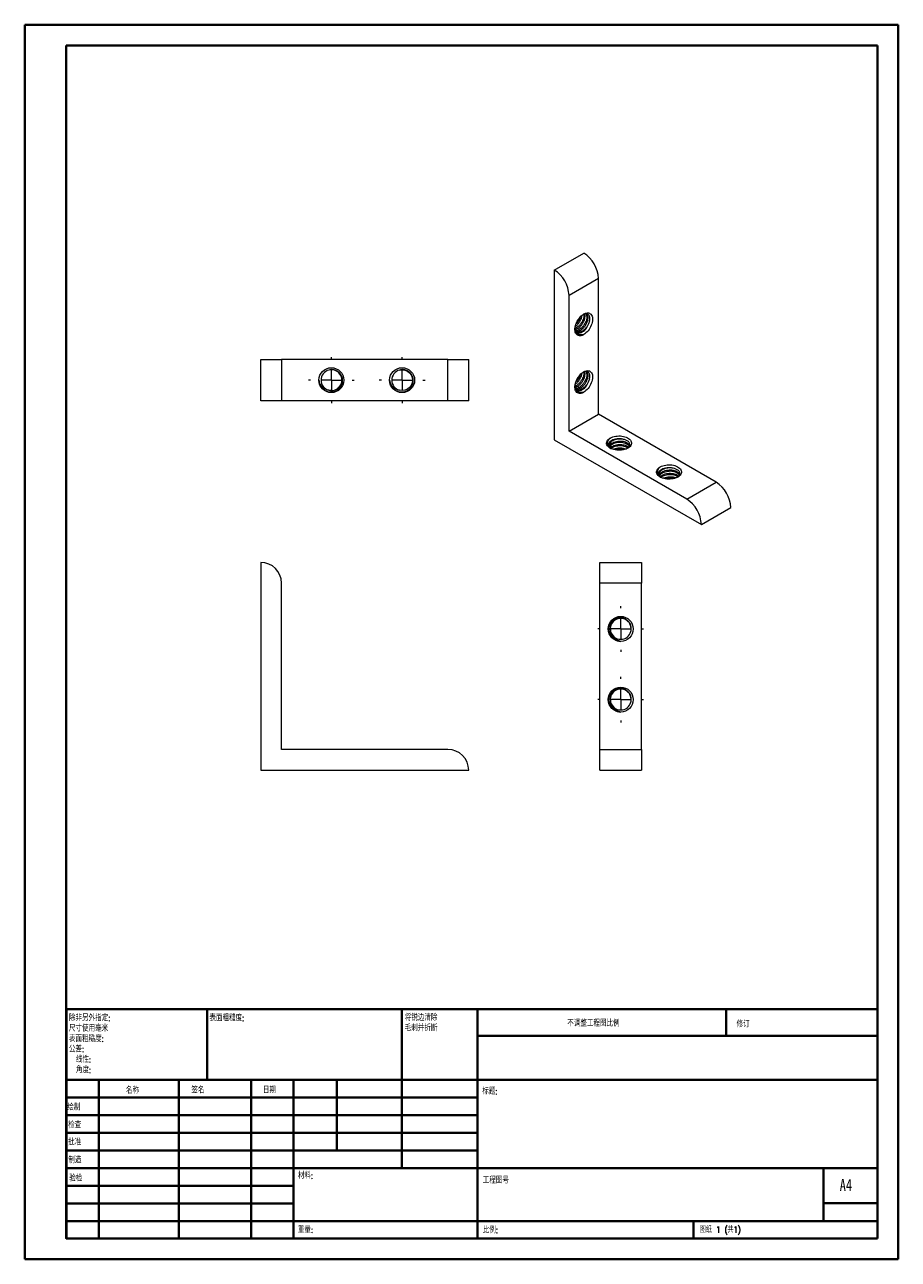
# Model space of a CAD drawing. Header units: millimetres. Extents: x 0 to 210, y 0 to 297.
import ezdxf

# ---------------------------------------------------------------- set-up
doc = ezdxf.new("R2010")
doc.units = ezdxf.units.MM
doc.styles.add('SLDTEXTSTYLE0', font='TXT', dxfattribs={"width": 0.75, "bigfont": 'bigfont'})
doc.styles.add('SLDTEXTSTYLE1', font='TXT', dxfattribs={"width": 0.75})
doc.styles.add('SLDTEXTSTYLE2', font='TXT', dxfattribs={"width": 0.694444, "bigfont": 'bigfont'})

# ---------------------------------------------------------------- blocks, each defined once
blk = doc.blocks.new('SW_NOTE_0')
at = {"color": 0, "linetype": 'Continuous', "lineweight": 0, "char_height": 1.5, "attachment_point": 1, "style": 'SLDTEXTSTYLE0'}
for s, insert in [('\\M+18FAB锐边\\M+190B4\\M+18F9C', (0, 1.93)), ('\\M+196D1\\M+18E68\\M+19BF3\\M+190DC\\M+19266', (0, -0.57))]:
    blk.add_mtext(s, dxfattribs=dict(at, insert=insert))
blk = doc.blocks.new('SW_NOTE_1')
at = {"color": 0, "linetype": 'Continuous', "lineweight": 0, "char_height": 1.5, "attachment_point": 1, "style": 'SLDTEXTSTYLE0'}
for s, insert in [('\\M+18F9C\\M+194F1另\\M+18A4F\\M+18E77\\M+192E8:', (0, 1.93)), ('\\M+18EDA\\M+190A1\\M+18E67\\M+19770\\M+19F7C\\M+195C4', (0, -0.57)), ('\\M+1955C\\M+196CA\\M+19165糙\\M+19378:', (0, -3.07)), ('\\M+18CF6\\M+18DB7:', (0, -5.57)), ('线\\M+190AB:', (1.69, -8.07)), ('\\M+18A70\\M+19378:', (1.69, -10.57))]:
    blk.add_mtext(s, dxfattribs=dict(at, insert=insert))
blk = doc.blocks.new('SW_CENTERMARKSYMBOL_0')
at = {"color": 0, "linetype": 'Continuous', "lineweight": 0}
for p, q in [((0, 5), (0, 5.5)), ((-5, 0), (-5.5, 0)), ((0, 0), (-2.5, 0)), ((0, 0), (0, 2.5)), ((0, 0), (0, -2.5)), ((0, 0), (2.5, 0)), ((5, 0), (5.5, 0)), ((0, -5), (0, -5.5))]:
    blk.add_line(p, q, dxfattribs=at)
blk = doc.blocks.new('SW_CENTERMARKSYMBOL_1')
at = {"color": 0, "linetype": 'Continuous', "lineweight": 0}
for p, q in [((0, 5), (0, 5.5)), ((-5, 0), (-5.5, 0)), ((0, 0), (-2.5, 0)), ((0, 0), (0, 2.5)), ((0, 0), (0, -2.5)), ((0, 0), (2.5, 0)), ((5, 0), (5.5, 0)), ((0, -5), (0, -5.5))]:
    blk.add_line(p, q, dxfattribs=at)
blk = doc.blocks.new('SW_CENTERMARKSYMBOL_2')
at = {"color": 0, "linetype": 'Continuous', "lineweight": 0}
for p, q in [((0, 5), (0, 5.5)), ((-5, 0), (-5.5, 0)), ((0, 0), (-2.5, 0)), ((0, 0), (0, 2.5)), ((0, 0), (0, -2.5)), ((0, 0), (2.5, 0)), ((5, 0), (5.5, 0)), ((0, -5), (0, -5.5))]:
    blk.add_line(p, q, dxfattribs=at)
blk = doc.blocks.new('SW_CENTERMARKSYMBOL_3')
at = {"color": 0, "linetype": 'Continuous', "lineweight": 0}
for p, q in [((0, 5), (0, 5.5)), ((-5, 0), (-5.5, 0)), ((0, 0), (-2.5, 0)), ((0, 0), (0, 2.5)), ((0, 0), (0, -2.5)), ((0, 0), (2.5, 0)), ((5, 0), (5.5, 0)), ((0, -5), (0, -5.5))]:
    blk.add_line(p, q, dxfattribs=at)

msp = doc.modelspace()

# ---------------------------------------------------------------- linework, layer by layer
at = {"color": 7, "linetype": 'Continuous', "lineweight": 40}
for p, q in [((0.08, 0.21), (0.08, 297.21)), ((0.08, 297.21), (210.08, 297.21)), ((210.08, 0.21), (210.08, 297.21)), ((210.08, 292.21), (210.08, 297.21)), ((10.08, 292.21), (205.08, 292.21)), ((10.08, 5.21), (10.08, 292.21)), ((205.08, 5.21), (205.08, 292.21)), ((10.11, 60.37), (205.08, 60.37)), ((10.11, 60.37), (10.11, 5.12)), ((43.91, 43.37), (43.91, 60.37)), ((90.71, 60.37), (90.71, 22.12)), ((108.91, 60.37), (108.91, 5.12)), ((168.68, 54.09), (168.68, 60.46)), ((205.08, 54), (108.91, 54)), ((205.08, 43.37), (10.11, 43.37)), ((17.91, 43.37), (17.91, 5.12)), ((37.1, 43.37), (37.1, 5.12)), ((54.51, 43.37), (54.51, 5.12)), ((64.71, 5.12), (64.71, 43.37)), ((75.11, 26.37), (75.11, 43.37)), ((108.91, 39.12), (10.11, 39.12)), ((108.91, 34.87), (10.11, 34.87)), ((108.91, 30.62), (10.11, 30.62)), ((108.91, 26.37), (10.11, 26.37)), ((64.71, 22.12), (10.11, 22.12)), ((64.71, 22.12), (205.08, 22.12)), ((192.08, 9.46), (192.08, 22.21)), ((64.71, 17.87), (10.11, 17.87)), ((64.71, 13.62), (10.11, 13.62)), ((205.08, 13.71), (192.08, 13.71)), ((10.11, 9.37), (205.08, 9.37)), ((160.88, 5.21), (160.88, 9.46)), ((10.08, 5.21), (205.08, 5.21)), ((205.08, 5.21), (180.99, 5.21)), ((0.08, 0.21), (210.08, 0.21))]:
    msp.add_line(p, q, dxfattribs=at)
at = {"color": 7, "linetype": 'Continuous', "lineweight": 15}
for p, q in [((127.39, 238.2), (134.46, 242.28)), ((127.39, 238.2), (127.39, 197.37)), ((138, 236.16), (130.93, 232.08)), ((138, 203.5), (138, 236.16)), ((130.93, 199.42), (130.93, 232.08)), ((132.36, 224.06), (132.39, 223.85)), ((56.81, 216.7), (61.81, 216.7)), ((56.81, 206.7), (56.81, 216.7)), ((61.81, 216.7), (61.81, 206.7)), ((101.81, 216.7), (61.81, 216.7)), ((101.81, 206.7), (101.81, 216.7)), ((101.81, 216.7), (106.81, 216.7)), ((106.81, 206.7), (106.81, 216.7)), ((73.81, 209.2), (73.17, 209.28)), ((132.36, 210.18), (132.39, 209.97)), ((61.81, 206.7), (56.81, 206.7)), ((101.81, 206.7), (61.81, 206.7)), ((106.81, 206.7), (101.81, 206.7)), ((130.93, 199.42), (138, 203.5)), ((166.28, 187.17), (138, 203.5)), ((159.21, 183.09), (130.93, 199.42)), ((127.39, 197.37), (162.75, 176.96)), ((140.99, 195.26), (140.8, 195.41)), ((153.01, 188.32), (152.82, 188.47)), ((159.21, 183.09), (166.28, 187.17)), ((162.75, 176.96), (169.82, 181.05)), ((56.81, 167.87), (56.81, 117.87)), ((138.35, 167.87), (148.35, 167.87)), ((138.35, 162.87), (138.35, 167.87)), ((148.35, 167.87), (148.35, 162.87)), ((61.81, 122.87), (61.81, 162.87)), ((148.35, 162.87), (138.35, 162.87)), ((138.35, 122.87), (138.35, 162.87)), ((148.35, 122.87), (148.35, 162.87)), ((140.85, 151.87), (140.93, 151.25)), ((101.81, 122.87), (61.81, 122.87)), ((138.35, 122.87), (148.35, 122.87)), ((138.35, 117.87), (138.35, 122.87)), ((148.35, 122.87), (148.35, 117.87)), ((56.81, 117.87), (106.81, 117.87)), ((138.35, 117.87), (148.35, 117.87))]:
    msp.add_line(p, q, dxfattribs=at)
at = {"color": 7, "linetype": 'Continuous', "lineweight": 15, "flags": 128}
for points in [[(134.46, 222.69), (134.19, 222.55), (133.92, 222.46), (133.67, 222.41), (133.42, 222.4), (133.19, 222.44), (132.99, 222.53), (132.8, 222.65), (132.65, 222.82), (132.52, 223.03), (132.43, 223.27), (132.37, 223.54), (132.34, 223.83), (132.35, 224.15), (132.39, 224.49), (132.47, 224.83), (132.58, 225.18), (132.72, 225.53), (132.89, 225.88), (133.09, 226.21), (133.3, 226.52), (133.54, 226.81), (133.79, 227.08), (134.06, 227.31), (134.33, 227.5), (134.6, 227.66), (134.87, 227.78), (135.13, 227.85), (135.38, 227.88), (135.62, 227.86), (135.84, 227.8), (136.03, 227.69), (136.2, 227.54), (136.34, 227.36), (136.45, 227.13), (136.53, 226.88), (136.57, 226.59), (136.58, 226.28), (136.56, 225.96), (136.5, 225.61), (136.4, 225.27), (136.28, 224.91), (136.12, 224.57), (135.94, 224.23), (135.73, 223.91), (135.5, 223.6), (135.26, 223.33), (135, 223.08), (134.73, 222.86), (134.46, 222.69)], [(132.39, 223.85), (132.48, 223.62), (132.59, 223.42), (132.74, 223.26), (132.92, 223.14), (133.13, 223.08), (133.35, 223.06), (133.6, 223.09), (133.85, 223.17), (134.11, 223.3), (134.37, 223.47), (134.62, 223.68), (134.86, 223.93), (135.09, 224.21), (135.29, 224.51), (135.47, 224.83), (135.62, 225.17), (135.74, 225.5), (135.82, 225.83)], [(90.18, 214.12), (90.81, 214.2), (91.45, 214.12), (92.06, 213.86), (92.57, 213.47), (92.97, 212.96), (93.22, 212.35), (93.31, 211.7), (93.22, 211.06), (92.97, 210.45), (92.57, 209.93), (92.06, 209.54), (91.45, 209.29), (90.81, 209.2), (90.2, 209.28), (90.2, 209.28)], [(134.46, 208.81), (134.19, 208.67), (133.92, 208.58), (133.67, 208.53), (133.42, 208.52), (133.19, 208.56), (132.99, 208.64), (132.8, 208.77), (132.65, 208.94), (132.52, 209.14), (132.43, 209.38), (132.37, 209.66), (132.34, 209.95), (132.35, 210.27), (132.39, 210.61), (132.47, 210.95), (132.58, 211.3), (132.72, 211.65), (132.89, 212), (133.09, 212.33), (133.3, 212.64), (133.54, 212.93), (133.79, 213.19), (134.06, 213.43), (134.33, 213.62), (134.6, 213.78), (134.87, 213.89), (135.13, 213.97), (135.38, 213.99), (135.62, 213.98), (135.84, 213.92), (136.03, 213.81), (136.2, 213.66), (136.34, 213.47), (136.45, 213.25), (136.53, 212.99), (136.57, 212.71), (136.58, 212.4), (136.56, 212.07), (136.5, 211.73), (136.4, 211.38), (136.28, 211.03), (136.12, 210.69), (135.94, 210.35), (135.73, 210.03), (135.5, 209.72), (135.26, 209.44), (135, 209.2), (134.73, 208.98), (134.46, 208.81)], [(132.39, 209.97), (132.48, 209.73), (132.59, 209.53), (132.74, 209.38), (132.92, 209.26), (133.13, 209.2), (133.35, 209.18), (133.6, 209.21), (133.85, 209.29), (134.11, 209.42), (134.37, 209.59), (134.62, 209.8), (134.86, 210.05), (135.09, 210.33), (135.29, 210.63), (135.47, 210.95), (135.62, 211.28), (135.74, 211.62), (135.82, 211.95)], [(140.83, 197.78), (141.11, 197.93), (141.43, 198.05), (141.78, 198.15), (142.14, 198.23), (142.52, 198.27), (142.9, 198.29), (143.28, 198.28), (143.66, 198.24), (144.03, 198.17), (144.38, 198.08), (144.7, 197.96), (145, 197.82), (145.26, 197.66), (145.49, 197.48), (145.67, 197.29), (145.81, 197.08), (145.9, 196.86), (145.94, 196.64), (145.94, 196.42), (145.88, 196.2), (145.78, 195.99), (145.63, 195.78), (145.43, 195.59), (145.2, 195.42), (144.93, 195.26), (144.62, 195.12), (144.29, 195.01), (143.94, 194.92), (143.57, 194.86), (143.19, 194.83), (142.8, 194.83), (142.42, 194.85), (142.05, 194.91), (141.69, 194.99), (141.35, 195.09), (141.04, 195.22), (140.76, 195.37), (140.51, 195.55), (140.31, 195.73), (140.15, 195.93), (140.03, 196.15), (139.97, 196.37), (139.95, 196.59), (139.98, 196.81), (140.06, 197.03), (140.18, 197.23), (140.36, 197.43), (140.57, 197.62), (140.83, 197.78)], [(144.23, 197.39), (143.9, 197.48), (143.55, 197.55), (143.19, 197.59), (142.82, 197.59), (142.46, 197.57), (142.1, 197.51), (141.77, 197.42), (141.46, 197.31), (141.18, 197.17), (140.94, 197.01), (140.74, 196.83), (140.59, 196.64), (140.5, 196.43), (140.45, 196.22), (140.46, 196.01), (140.52, 195.8), (140.64, 195.6), (140.8, 195.41)], [(152.85, 190.84), (153.14, 190.99), (153.45, 191.11), (153.8, 191.21), (154.16, 191.29), (154.54, 191.33), (154.92, 191.35), (155.3, 191.34), (155.68, 191.3), (156.05, 191.24), (156.4, 191.14), (156.72, 191.02), (157.02, 190.88), (157.28, 190.72), (157.51, 190.54), (157.69, 190.35), (157.83, 190.14), (157.92, 189.92), (157.96, 189.7), (157.96, 189.48), (157.9, 189.26), (157.8, 189.05), (157.65, 188.84), (157.46, 188.65), (157.22, 188.48), (156.95, 188.32), (156.64, 188.18), (156.31, 188.07), (155.96, 187.98), (155.59, 187.93), (155.21, 187.89), (154.82, 187.89), (154.44, 187.91), (154.07, 187.97), (153.71, 188.05), (153.37, 188.15), (153.06, 188.28), (152.78, 188.43), (152.53, 188.61), (152.33, 188.79), (152.17, 189), (152.05, 189.21), (151.99, 189.43), (151.97, 189.65), (152, 189.87), (152.08, 190.09), (152.21, 190.3), (152.38, 190.49), (152.59, 190.68), (152.85, 190.84)], [(156.25, 190.45), (155.92, 190.55), (155.57, 190.61), (155.21, 190.65), (154.84, 190.65), (154.48, 190.63), (154.12, 190.57), (153.79, 190.48), (153.48, 190.37), (153.2, 190.23), (152.96, 190.07), (152.76, 189.89), (152.61, 189.7), (152.52, 189.49), (152.47, 189.28), (152.48, 189.07), (152.54, 188.86), (152.66, 188.66), (152.82, 188.47)]]:
    msp.add_lwpolyline(points, dxfattribs=at)
at = {"color": 7, "linetype": 'Continuous', "lineweight": 15}
for centre in [(73.81, 211.7), (90.81, 211.7), (143.35, 151.87), (143.35, 134.87)]:
    msp.add_circle(centre, 3, dxfattribs=at)
for centre, radius, start, end in [((130.34, 235.82), 7.66, 2.5243, 57.4757), ((123.27, 231.74), 7.66, 2.5242, 57.4758), ((73.81, 211.7), 2.5, 104.1119, 255.8881), ((73.81, 211.7), 2.5, 255.8607, 104.5106), ((90.81, 211.7), 2.5, 104.1119, 255.8881), ((162.16, 180.71), 7.66, 2.5243, 57.4757), ((155.09, 176.63), 7.66, 2.5242, 57.4758), ((56.81, 162.87), 5, 0, 90), ((143.35, 151.87), 2.5, 344.9192, 194.1261), ((143.35, 151.87), 2.5, 194.1119, 345.8881), ((143.35, 134.87), 2.5, 344.9192, 194.1261), ((143.35, 134.87), 2.5, 194.1119, 345.8881), ((101.81, 117.87), 5, 0, 90)]:
    msp.add_arc(centre, radius, start, end, dxfattribs=at)
for points, knots in [([(134.46, 227.57), (134.48, 227.44), (134.51, 227.15), (134.42, 226.62), (134.21, 226.04), (133.9, 225.46), (133.5, 224.94), (133.04, 224.51), (132.64, 224.23), (132.41, 224.15), (132.35, 224.13)], [0, 0, 0, 0, 0.116773, 0.253875, 0.393376, 0.530477, 0.667578, 0.807079, 0.94418, 1, 1, 1, 1]), ([(132.39, 223.86), (132.54, 223.91), (132.85, 224.01), (133.34, 224.33), (133.8, 224.76), (134.2, 225.29), (134.51, 225.86), (134.72, 226.45), (134.8, 227), (134.79, 227.41), (134.71, 227.58), (134.69, 227.64)], [0, 0, 0, 0, 0.110474, 0.228884, 0.349367, 0.467778, 0.586189, 0.706672, 0.825083, 0.943494, 1, 1, 1, 1]), ([(132.43, 224.63), (132.5, 224.67), (132.72, 224.81), (133.09, 225.18), (133.49, 225.7), (133.8, 226.27), (134.01, 226.82), (134.05, 227.15), (134.06, 227.29)], [0, 0, 0, 0, 0.074164, 0.268722, 0.459933, 0.651144, 0.845702, 1, 1, 1, 1]), ([(134.94, 227.68), (134.97, 227.66), (135.08, 227.56), (135.18, 227.24), (135.22, 226.77), (135.13, 226.21), (134.92, 225.63), (134.6, 225.05), (134.21, 224.53), (133.74, 224.09), (133.25, 223.78), (132.83, 223.6), (132.59, 223.6), (132.5, 223.6)], [0, 0, 0, 0, 0.031915, 0.134181, 0.234688, 0.335195, 0.437461, 0.537968, 0.638475, 0.740742, 0.841249, 0.941756, 1, 1, 1, 1]), ([(133.65, 226.92), (133.6, 226.76), (133.49, 226.41), (133.19, 225.87), (132.87, 225.43), (132.65, 225.23), (132.57, 225.17)], [0, 0, 0, 0, 0.252577, 0.556561, 0.860546, 1, 1, 1, 1]), ([(132.59, 223.42), (132.59, 223.42), (132.73, 223.38), (133.06, 223.43), (133.55, 223.6), (134.04, 223.92), (134.5, 224.36), (134.9, 224.88), (135.22, 225.46), (135.43, 226.04), (135.51, 226.59), (135.48, 227.08), (135.33, 227.44), (135.18, 227.64), (135.07, 227.68), (135.07, 227.68)], [0, 0, 0, 0, 0.003602, 0.095183, 0.185189, 0.275195, 0.366777, 0.456783, 0.546789, 0.638371, 0.728377, 0.818383, 0.909965, 0.999971, 1, 1, 1, 1]), ([(135.82, 225.83), (135.76, 225.63), (135.64, 225.24), (135.31, 224.65), (134.91, 224.12), (134.45, 223.68), (133.96, 223.36), (133.47, 223.19), (133.06, 223.15), (132.85, 223.23), (132.77, 223.26)], [0, 0, 0, 0, 0.135151, 0.268043, 0.397474, 0.52917, 0.658601, 0.788032, 0.919729, 1, 1, 1, 1]), ([(135.82, 225.83), (135.85, 225.95), (135.9, 226.2), (135.92, 226.54), (135.9, 226.85), (135.82, 227.13), (135.7, 227.36), (135.53, 227.53), (135.32, 227.65), (135.08, 227.7), (134.81, 227.69), (134.55, 227.62), (134.38, 227.53), (134.31, 227.49)], [0, 0, 0, 0, 0.0895902, 0.1817613, 0.2720542, 0.3648392, 0.4572817, 0.552405, 0.6448353, 0.7397967, 0.834793, 0.9325261, 1, 1, 1, 1]), ([(132.35, 223.92), (132.35, 223.88), (132.35, 223.7), (132.41, 223.43), (132.52, 223.11), (132.7, 222.84), (132.92, 222.64), (133.18, 222.51), (133.49, 222.45), (133.81, 222.46), (134.13, 222.54), (134.35, 222.64), (134.46, 222.69)], [0, 0, 0, 0, 0.03298, 0.140769, 0.248074, 0.358456, 0.466315, 0.577246, 0.686428, 0.798679, 0.898188, 1, 1, 1, 1]), ([(134.46, 222.69), (134.22, 222.61), (133.98, 222.57), (133.53, 222.59), (133.32, 222.65), (133.04, 222.8), (132.96, 222.86), (132.8, 223.01), (132.73, 223.09), (132.6, 223.27), (132.55, 223.38), (132.46, 223.6), (132.42, 223.72), (132.39, 223.85)], [0, 0, 0, 0, 0.25, 0.25, 0.5, 0.5, 0.625, 0.625, 0.75, 0.75, 0.875, 0.875, 1, 1, 1, 1]), ([(70.81, 211.7), (70.82, 211.42), (70.87, 211.14), (71, 210.73), (71.05, 210.6), (71.18, 210.34), (71.25, 210.22), (71.42, 209.99), (71.51, 209.88), (71.7, 209.67), (71.8, 209.57), (72.14, 209.31), (72.39, 209.16), (72.78, 209.01), (72.92, 208.97), (73.19, 208.9), (73.34, 208.88), (73.62, 208.86), (73.76, 208.86), (74.04, 208.87), (74.19, 208.9), (74.6, 208.99), (74.87, 209.09), (75.36, 209.38), (75.58, 209.56), (75.97, 209.98), (76.13, 210.22), (76.3, 210.6), (76.35, 210.74), (76.43, 211.01), (76.46, 211.15), (76.49, 211.43), (76.49, 211.58), (76.48, 211.86), (76.47, 212), (76.41, 212.28), (76.37, 212.42), (76.27, 212.68), (76.2, 212.81), (76.06, 213.06), (75.98, 213.18), (75.8, 213.4), (75.7, 213.5), (75.38, 213.78), (75.13, 213.93), (74.61, 214.14), (74.33, 214.21), (73.76, 214.24), (73.47, 214.21), (73.2, 214.13)], [0, 0, 0, 0, 0.0625, 0.0625, 0.09375, 0.09375, 0.125, 0.125, 0.15625, 0.15625, 0.1875, 0.1875, 0.25, 0.25, 0.28125, 0.28125, 0.3125, 0.3125, 0.34375, 0.34375, 0.375, 0.375, 0.4375, 0.4375, 0.5, 0.5, 0.5625, 0.5625, 0.59375, 0.59375, 0.625, 0.625, 0.65625, 0.65625, 0.6875, 0.6875, 0.71875, 0.71875, 0.75, 0.75, 0.78125, 0.78125, 0.8125, 0.8125, 0.875, 0.875, 0.9375, 0.9375, 1, 1, 1, 1]), ([(87.81, 211.7), (87.82, 211.42), (87.87, 211.14), (88, 210.73), (88.05, 210.6), (88.18, 210.34), (88.25, 210.22), (88.42, 209.99), (88.51, 209.88), (88.7, 209.67), (88.8, 209.57), (89.14, 209.31), (89.39, 209.16), (89.78, 209.01), (89.92, 208.97), (90.19, 208.9), (90.34, 208.88), (90.62, 208.86), (90.76, 208.86), (91.04, 208.87), (91.19, 208.9), (91.6, 208.99), (91.87, 209.09), (92.36, 209.38), (92.58, 209.56), (92.97, 209.98), (93.13, 210.22), (93.3, 210.6), (93.35, 210.74), (93.43, 211.01), (93.46, 211.15), (93.49, 211.43), (93.49, 211.58), (93.48, 211.86), (93.47, 212), (93.41, 212.28), (93.37, 212.42), (93.27, 212.68), (93.2, 212.81), (93.06, 213.06), (92.98, 213.18), (92.8, 213.4), (92.7, 213.5), (92.38, 213.78), (92.13, 213.93), (91.61, 214.14), (91.33, 214.21), (90.76, 214.24), (90.47, 214.21), (90.2, 214.13)], [0, 0, 0, 0, 0.0625, 0.0625, 0.09375, 0.09375, 0.125, 0.125, 0.15625, 0.15625, 0.1875, 0.1875, 0.25, 0.25, 0.28125, 0.28125, 0.3125, 0.3125, 0.34375, 0.34375, 0.375, 0.375, 0.4375, 0.4375, 0.5, 0.5, 0.5625, 0.5625, 0.59375, 0.59375, 0.625, 0.625, 0.65625, 0.65625, 0.6875, 0.6875, 0.71875, 0.71875, 0.75, 0.75, 0.78125, 0.78125, 0.8125, 0.8125, 0.875, 0.875, 0.9375, 0.9375, 1, 1, 1, 1]), ([(73.2, 209.28), (72.89, 209.31), (72.59, 209.39), (72.18, 209.59), (72.05, 209.67), (71.8, 209.86), (71.69, 209.96), (71.47, 210.18), (71.38, 210.3), (71.2, 210.55), (71.12, 210.69), (70.93, 211.1), (70.84, 211.39), (70.81, 211.7)], [0, 0, 0, 0, 0.25, 0.25, 0.375, 0.375, 0.5, 0.5, 0.625, 0.625, 0.75, 0.75, 1, 1, 1, 1]), ([(90.2, 209.28), (89.89, 209.31), (89.59, 209.39), (89.18, 209.59), (89.05, 209.67), (88.8, 209.86), (88.69, 209.96), (88.47, 210.18), (88.38, 210.3), (88.2, 210.55), (88.12, 210.69), (87.93, 211.1), (87.84, 211.39), (87.81, 211.7)], [0, 0, 0, 0, 0.25, 0.25, 0.375, 0.375, 0.5, 0.5, 0.625, 0.625, 0.75, 0.75, 1, 1, 1, 1]), ([(134.46, 213.69), (134.48, 213.55), (134.51, 213.27), (134.42, 212.74), (134.21, 212.16), (133.9, 211.58), (133.5, 211.05), (133.04, 210.62), (132.64, 210.35), (132.41, 210.27), (132.35, 210.25)], [0, 0, 0, 0, 0.116773, 0.253875, 0.393376, 0.530477, 0.667578, 0.807079, 0.94418, 1, 1, 1, 1]), ([(132.39, 209.98), (132.54, 210.03), (132.85, 210.13), (133.34, 210.45), (133.8, 210.88), (134.2, 211.41), (134.51, 211.98), (134.72, 212.57), (134.8, 213.12), (134.79, 213.53), (134.71, 213.7), (134.69, 213.76)], [0, 0, 0, 0, 0.110474, 0.228884, 0.349367, 0.467778, 0.586189, 0.706672, 0.825083, 0.943494, 1, 1, 1, 1]), ([(132.43, 210.75), (132.5, 210.79), (132.72, 210.93), (133.09, 211.3), (133.49, 211.82), (133.8, 212.39), (134.01, 212.94), (134.05, 213.27), (134.06, 213.41)], [0, 0, 0, 0, 0.074164, 0.268722, 0.459933, 0.651144, 0.845702, 1, 1, 1, 1]), ([(134.94, 213.8), (134.97, 213.78), (135.08, 213.68), (135.18, 213.36), (135.22, 212.89), (135.13, 212.33), (134.92, 211.75), (134.6, 211.17), (134.21, 210.65), (133.74, 210.21), (133.25, 209.89), (132.83, 209.72), (132.59, 209.72), (132.5, 209.72)], [0, 0, 0, 0, 0.031915, 0.134181, 0.234688, 0.335195, 0.437461, 0.537968, 0.638475, 0.740742, 0.841249, 0.941756, 1, 1, 1, 1]), ([(133.65, 213.04), (133.6, 212.88), (133.49, 212.53), (133.19, 211.99), (132.87, 211.55), (132.65, 211.35), (132.57, 211.28)], [0, 0, 0, 0, 0.252577, 0.556561, 0.860546, 1, 1, 1, 1]), ([(132.59, 209.54), (132.59, 209.54), (132.73, 209.5), (133.06, 209.55), (133.55, 209.71), (134.04, 210.04), (134.5, 210.48), (134.9, 211), (135.22, 211.58), (135.43, 212.16), (135.51, 212.71), (135.48, 213.2), (135.33, 213.56), (135.18, 213.76), (135.07, 213.79), (135.07, 213.79)], [0, 0, 0, 0, 0.003602, 0.095183, 0.185189, 0.275195, 0.366777, 0.456783, 0.546789, 0.638371, 0.728377, 0.818383, 0.909965, 0.999971, 1, 1, 1, 1]), ([(135.82, 211.95), (135.76, 211.75), (135.64, 211.36), (135.31, 210.77), (134.91, 210.24), (134.45, 209.8), (133.96, 209.48), (133.47, 209.31), (133.06, 209.27), (132.85, 209.35), (132.77, 209.38)], [0, 0, 0, 0, 0.135151, 0.268043, 0.397474, 0.52917, 0.658601, 0.788032, 0.919729, 1, 1, 1, 1]), ([(135.82, 211.95), (135.85, 212.07), (135.9, 212.32), (135.92, 212.66), (135.9, 212.97), (135.82, 213.25), (135.7, 213.48), (135.53, 213.65), (135.32, 213.77), (135.08, 213.82), (134.81, 213.8), (134.55, 213.74), (134.38, 213.64), (134.31, 213.61)], [0, 0, 0, 0, 0.08959, 0.181761, 0.272054, 0.364839, 0.457282, 0.552405, 0.644835, 0.739797, 0.834793, 0.932526, 1, 1, 1, 1]), ([(132.35, 210.04), (132.35, 210), (132.35, 209.82), (132.41, 209.55), (132.52, 209.23), (132.7, 208.96), (132.92, 208.76), (133.18, 208.63), (133.49, 208.57), (133.81, 208.58), (134.13, 208.66), (134.35, 208.76), (134.46, 208.81)], [0, 0, 0, 0, 0.03298, 0.140769, 0.248074, 0.358456, 0.466315, 0.577246, 0.686428, 0.798679, 0.898188, 1, 1, 1, 1]), ([(134.46, 208.81), (134.22, 208.73), (133.98, 208.69), (133.53, 208.71), (133.32, 208.77), (133.04, 208.92), (132.96, 208.98), (132.8, 209.12), (132.73, 209.21), (132.6, 209.39), (132.55, 209.5), (132.46, 209.72), (132.42, 209.84), (132.39, 209.97)], [0, 0, 0, 0, 0.25, 0.25, 0.5, 0.5, 0.625, 0.625, 0.75, 0.75, 0.875, 0.875, 1, 1, 1, 1]), ([(140.83, 197.78), (140.72, 197.71), (140.5, 197.55), (140.27, 197.28), (140.1, 196.99), (140.02, 196.7), (140.02, 196.39), (140.11, 196.1), (140.28, 195.81), (140.53, 195.55), (140.75, 195.37), (140.91, 195.29), (140.94, 195.27)], [0, 0, 0, 0, 0.107231, 0.217571, 0.324802, 0.435142, 0.542375, 0.652828, 0.758148, 0.866582, 0.970945, 1, 1, 1, 1]), ([(140.8, 195.41), (140.6, 195.59), (140.46, 195.78), (140.31, 196.08), (140.27, 196.19), (140.23, 196.39), (140.22, 196.5), (140.22, 196.71), (140.24, 196.82), (140.29, 197.02), (140.33, 197.13), (140.49, 197.43), (140.63, 197.61), (140.83, 197.78)], [0, 0, 0, 0, 0.25, 0.25, 0.375, 0.375, 0.5, 0.5, 0.625, 0.625, 0.75, 0.75, 1, 1, 1, 1]), ([(144.23, 197.39), (144.03, 197.44), (143.62, 197.53), (142.95, 197.54), (142.29, 197.46), (141.68, 197.28), (141.16, 197.01), (140.76, 196.67), (140.51, 196.32), (140.48, 196.08), (140.47, 195.98)], [0, 0, 0, 0, 0.133182, 0.264137, 0.391682, 0.52146, 0.649005, 0.77655, 0.906328, 1, 1, 1, 1]), ([(140.54, 195.82), (140.61, 195.95), (140.75, 196.21), (141.16, 196.54), (141.68, 196.8), (142.29, 196.99), (142.95, 197.07), (143.6, 197.05), (144.21, 196.94), (144.74, 196.74), (145.13, 196.47), (145.4, 196.16), (145.43, 195.93), (145.45, 195.81)], [0, 0, 0, 0, 0.089904, 0.180438, 0.270972, 0.363091, 0.453625, 0.544159, 0.636278, 0.726813, 0.817347, 0.909466, 1, 1, 1, 1]), ([(145.39, 195.69), (145.38, 195.73), (145.35, 195.88), (145.13, 196.13), (144.74, 196.4), (144.21, 196.6), (143.6, 196.71), (142.95, 196.72), (142.29, 196.64), (141.68, 196.46), (141.16, 196.19), (140.8, 195.91), (140.68, 195.7), (140.63, 195.62)], [0, 0, 0, 0, 0.0328688, 0.1347512, 0.234881, 0.3350108, 0.4368931, 0.5370229, 0.6371527, 0.7390351, 0.8391649, 0.9392947, 1, 1, 1, 1]), ([(140.81, 195.4), (140.93, 195.51), (141.16, 195.73), (141.68, 195.99), (142.29, 196.17), (142.95, 196.25), (143.6, 196.24), (144.21, 196.13), (144.73, 195.93), (145.08, 195.71), (145.19, 195.55), (145.23, 195.5)], [0, 0, 0, 0, 0.110287, 0.228535, 0.348852, 0.4671, 0.585348, 0.705665, 0.823913, 0.94216, 1, 1, 1, 1]), ([(145.03, 195.33), (145.11, 195.39), (145.27, 195.52), (145.44, 195.74), (145.54, 195.97), (145.56, 196.22), (145.51, 196.46), (145.39, 196.69), (145.2, 196.91), (144.94, 197.1), (144.62, 197.27), (144.36, 197.35), (144.23, 197.39)], [0, 0, 0, 0, 0.092217, 0.192566, 0.295867, 0.395522, 0.498129, 0.596396, 0.697613, 0.794285, 0.893769, 1, 1, 1, 1]), ([(145.05, 195.35), (144.95, 195.42), (144.72, 195.59), (144.21, 195.78), (143.6, 195.89), (142.95, 195.91), (142.29, 195.82), (141.69, 195.64), (141.25, 195.44), (141.07, 195.28), (141.02, 195.23)], [0, 0, 0, 0, 0.116406, 0.253572, 0.393139, 0.530304, 0.66747, 0.807037, 0.944202, 1, 1, 1, 1]), ([(141.5, 195.06), (141.56, 195.09), (141.8, 195.22), (142.3, 195.35), (142.95, 195.44), (143.6, 195.42), (144.19, 195.32), (144.5, 195.19), (144.64, 195.13)], [0, 0, 0, 0, 0.072055, 0.265476, 0.455569, 0.645662, 0.839082, 1, 1, 1, 1]), ([(144.09, 194.97), (143.93, 195), (143.57, 195.08), (142.95, 195.09), (142.42, 195.03), (142.14, 194.95), (142.06, 194.92)], [0, 0, 0, 0, 0.2579, 0.56622, 0.874541, 1, 1, 1, 1]), ([(152.85, 190.84), (152.74, 190.77), (152.52, 190.61), (152.29, 190.34), (152.12, 190.06), (152.04, 189.76), (152.04, 189.45), (152.13, 189.16), (152.3, 188.87), (152.55, 188.61), (152.77, 188.43), (152.93, 188.35), (152.96, 188.33)], [0, 0, 0, 0, 0.107231, 0.217571, 0.324802, 0.435142, 0.542375, 0.652828, 0.758148, 0.866582, 0.970945, 1, 1, 1, 1]), ([(152.82, 188.47), (152.63, 188.65), (152.48, 188.84), (152.33, 189.14), (152.29, 189.25), (152.25, 189.45), (152.24, 189.56), (152.24, 189.77), (152.26, 189.88), (152.31, 190.08), (152.35, 190.19), (152.51, 190.49), (152.65, 190.67), (152.85, 190.84)], [0, 0, 0, 0, 0.25, 0.25, 0.375, 0.375, 0.5, 0.5, 0.625, 0.625, 0.75, 0.75, 1, 1, 1, 1]), ([(156.25, 190.45), (156.05, 190.5), (155.64, 190.59), (154.97, 190.6), (154.31, 190.52), (153.7, 190.34), (153.18, 190.07), (152.78, 189.74), (152.53, 189.38), (152.5, 189.14), (152.49, 189.04)], [0, 0, 0, 0, 0.1331819, 0.2641372, 0.3916824, 0.52146, 0.6490052, 0.7765503, 0.9063279, 1, 1, 1, 1]), ([(152.56, 188.88), (152.63, 189.01), (152.77, 189.27), (153.18, 189.6), (153.7, 189.86), (154.31, 190.05), (154.97, 190.13), (155.62, 190.11), (156.23, 190), (156.76, 189.8), (157.16, 189.53), (157.42, 189.22), (157.45, 188.99), (157.47, 188.87)], [0, 0, 0, 0, 0.089904, 0.180438, 0.270972, 0.363091, 0.453625, 0.544159, 0.636278, 0.726813, 0.817347, 0.909466, 1, 1, 1, 1]), ([(157.05, 188.39), (157.13, 188.45), (157.29, 188.58), (157.46, 188.8), (157.56, 189.04), (157.58, 189.28), (157.54, 189.52), (157.41, 189.75), (157.22, 189.97), (156.96, 190.16), (156.64, 190.33), (156.38, 190.41), (156.25, 190.45)], [0, 0, 0, 0, 0.0922173, 0.1925657, 0.2958671, 0.3955224, 0.4981292, 0.5963962, 0.6976128, 0.7942851, 0.8937693, 1, 1, 1, 1]), ([(157.41, 188.76), (157.4, 188.79), (157.37, 188.95), (157.15, 189.19), (156.76, 189.46), (156.23, 189.66), (155.62, 189.77), (154.97, 189.78), (154.31, 189.7), (153.7, 189.52), (153.18, 189.25), (152.82, 188.97), (152.7, 188.76), (152.65, 188.68)], [0, 0, 0, 0, 0.032869, 0.134751, 0.234881, 0.335011, 0.436893, 0.537023, 0.637153, 0.739035, 0.839165, 0.939295, 1, 1, 1, 1]), ([(152.83, 188.46), (152.95, 188.57), (153.18, 188.79), (153.71, 189.05), (154.31, 189.23), (154.97, 189.31), (155.62, 189.3), (156.23, 189.19), (156.75, 188.99), (157.1, 188.77), (157.22, 188.61), (157.25, 188.56)], [0, 0, 0, 0, 0.110287, 0.228535, 0.348852, 0.4671, 0.585348, 0.705665, 0.823913, 0.94216, 1, 1, 1, 1]), ([(157.07, 188.41), (156.97, 188.48), (156.74, 188.65), (156.23, 188.84), (155.62, 188.95), (154.97, 188.97), (154.31, 188.89), (153.71, 188.7), (153.27, 188.5), (153.09, 188.34), (153.04, 188.29)], [0, 0, 0, 0, 0.116406, 0.253572, 0.393139, 0.530304, 0.66747, 0.807037, 0.944202, 1, 1, 1, 1]), ([(153.52, 188.12), (153.58, 188.15), (153.82, 188.28), (154.32, 188.41), (154.97, 188.5), (155.62, 188.48), (156.21, 188.38), (156.52, 188.25), (156.66, 188.19)], [0, 0, 0, 0, 0.072055, 0.265476, 0.455569, 0.645662, 0.839082, 1, 1, 1, 1]), ([(156.11, 188.03), (155.95, 188.06), (155.59, 188.14), (154.97, 188.15), (154.44, 188.09), (154.16, 188.01), (154.08, 187.98)], [0, 0, 0, 0, 0.2579, 0.56622, 0.874541, 1, 1, 1, 1]), ([(145.77, 151.26), (145.86, 151.54), (145.89, 151.82), (145.86, 152.39), (145.8, 152.67), (145.58, 153.2), (145.43, 153.44), (145.05, 153.87), (144.83, 154.05), (144.34, 154.34), (144.07, 154.45), (143.51, 154.56), (143.23, 154.57), (142.66, 154.51), (142.39, 154.43), (142, 154.26), (141.87, 154.19), (141.64, 154.03), (141.52, 153.94), (141.31, 153.75), (141.22, 153.65), (141.04, 153.43), (140.96, 153.31), (140.81, 153.07), (140.75, 152.94), (140.65, 152.67), (140.61, 152.54), (140.51, 152.12), (140.49, 151.83), (140.54, 151.27), (140.6, 150.99), (140.76, 150.59), (140.82, 150.46), (140.96, 150.22), (141.04, 150.1), (141.22, 149.88), (141.31, 149.77), (141.52, 149.58), (141.63, 149.49), (141.98, 149.24), (142.24, 149.12), (142.78, 148.93), (143.06, 148.88), (143.35, 148.87)], [0, 0, 0, 0, 0.0625, 0.0625, 0.125, 0.125, 0.1875, 0.1875, 0.25, 0.25, 0.3125, 0.3125, 0.375, 0.375, 0.4375, 0.4375, 0.46875, 0.46875, 0.5, 0.5, 0.53125, 0.53125, 0.5625, 0.5625, 0.59375, 0.59375, 0.625, 0.625, 0.6875, 0.6875, 0.75, 0.75, 0.78125, 0.78125, 0.8125, 0.8125, 0.84375, 0.84375, 0.875, 0.875, 0.9375, 0.9375, 1, 1, 1, 1]), ([(143.35, 148.87), (143.04, 148.91), (142.75, 149), (142.19, 149.26), (141.94, 149.43), (141.61, 149.76), (141.5, 149.87), (141.32, 150.12), (141.24, 150.25), (141.11, 150.52), (141.05, 150.67), (140.97, 150.96), (140.94, 151.11), (140.92, 151.26)], [0, 0, 0, 0, 0.25, 0.25, 0.5, 0.5, 0.625, 0.625, 0.75, 0.75, 0.875, 0.875, 1, 1, 1, 1]), ([(145.77, 134.26), (145.86, 134.54), (145.89, 134.82), (145.86, 135.39), (145.8, 135.67), (145.58, 136.2), (145.43, 136.44), (145.05, 136.87), (144.83, 137.05), (144.34, 137.34), (144.07, 137.45), (143.51, 137.56), (143.23, 137.57), (142.66, 137.51), (142.39, 137.43), (142, 137.26), (141.87, 137.19), (141.64, 137.03), (141.52, 136.94), (141.31, 136.75), (141.22, 136.65), (141.04, 136.43), (140.96, 136.31), (140.81, 136.07), (140.75, 135.94), (140.65, 135.67), (140.61, 135.54), (140.51, 135.12), (140.49, 134.83), (140.54, 134.27), (140.6, 133.99), (140.76, 133.59), (140.82, 133.46), (140.96, 133.22), (141.04, 133.1), (141.22, 132.88), (141.31, 132.77), (141.52, 132.58), (141.63, 132.49), (141.98, 132.24), (142.24, 132.12), (142.78, 131.93), (143.06, 131.88), (143.35, 131.87)], [0, 0, 0, 0, 0.0625, 0.0625, 0.125, 0.125, 0.1875, 0.1875, 0.25, 0.25, 0.3125, 0.3125, 0.375, 0.375, 0.4375, 0.4375, 0.46875, 0.46875, 0.5, 0.5, 0.53125, 0.53125, 0.5625, 0.5625, 0.59375, 0.59375, 0.625, 0.625, 0.6875, 0.6875, 0.75, 0.75, 0.78125, 0.78125, 0.8125, 0.8125, 0.84375, 0.84375, 0.875, 0.875, 0.9375, 0.9375, 1, 1, 1, 1]), ([(143.35, 131.87), (143.04, 131.91), (142.75, 132), (142.19, 132.26), (141.94, 132.43), (141.61, 132.76), (141.5, 132.87), (141.32, 133.12), (141.24, 133.25), (141.11, 133.52), (141.05, 133.67), (140.97, 133.96), (140.94, 134.11), (140.92, 134.26)], [0, 0, 0, 0, 0.25, 0.25, 0.5, 0.5, 0.625, 0.625, 0.75, 0.75, 0.875, 0.875, 1, 1, 1, 1])]:
    msp.add_open_spline(points, degree=3, knots=knots, dxfattribs=at)

# ---------------------------------------------------------------- block references
at = {"color": 7, "linetype": 'Continuous', "lineweight": 0}
for name, p in [('SW_CENTERMARKSYMBOL_1', (73.81, 211.7)), ('SW_CENTERMARKSYMBOL_0', (90.81, 211.7)), ('SW_CENTERMARKSYMBOL_2', (143.35, 151.87)), ('SW_CENTERMARKSYMBOL_3', (143.35, 134.87)), ('SW_NOTE_1', (10.7, 57.11)), ('SW_NOTE_0', (91.42, 57.19))]:
    msp.add_blockref(name, p, dxfattribs=at)

# ---------------------------------------------------------------- texts
at = {"color": 7, "linetype": 'Continuous', "lineweight": 0, "attachment_point": 1}
for s, insert, char_height, style in [('\\M+1955C\\M+196CA\\M+19165糙\\M+19378:', (44.48, 59.04), 1.5, 'SLDTEXTSTYLE0'), ('\\M+19573调\\M+190AE\\M+18D48\\M+192F6图\\M+194E4\\M+197E1', (130.49, 57.75), 1.5, 'SLDTEXTSTYLE0'), ('\\M+18F43订', (171.21, 57.55), 1.5, 'SLDTEXTSTYLE0'), ('\\M+196BC\\M+18FCC', (24.43, 41.62), 1.5, 'SLDTEXTSTYLE0'), ('签\\M+196BC', (40.14, 41.68), 1.5, 'SLDTEXTSTYLE0'), ('\\M+193FA\\M+18AFA', (57.33, 41.7), 1.5, 'SLDTEXTSTYLE0'), ('标题:', (110.07, 41.4), 1.5, 'SLDTEXTSTYLE0'), ('绘\\M+190A7', (10.32, 37.55), 1.5, 'SLDTEXTSTYLE0'), ('检查', (10.52, 33.28), 1.5, 'SLDTEXTSTYLE0'), ('\\M+194E1\\M+18F79', (10.51, 29.19), 1.5, 'SLDTEXTSTYLE0'), ('\\M+190A7\\M+191A2', (10.57, 24.85), 1.5, 'SLDTEXTSTYLE0'), ('\\M+18DDE\\M+197BF:', (65.76, 21.11), 1.5, 'SLDTEXTSTYLE0'), ('验检', (10.78, 20.47), 1.5, 'SLDTEXTSTYLE0'), ('\\M+18D48\\M+192F6图\\M+18D86', (110.18, 19.99), 1.5, 'SLDTEXTSTYLE0'), ('A4', (196, 19.52), 2.91, 'SLDTEXTSTYLE1'), ('\\M+18F64\\M+197CA:', (65.73, 8.07), 1.4986, 'SLDTEXTSTYLE0'), ('\\M+194E4\\M+197E1:', (110.18, 8.02), 1.5, 'SLDTEXTSTYLE0'), ('图纸 1 (\\M+18BA41)', (162.36, 8.11), 1.5, 'SLDTEXTSTYLE2')]:
    msp.add_mtext(s, dxfattribs=dict(at, insert=insert, char_height=char_height, style=style))

doc.saveas('drawing.dxf')
